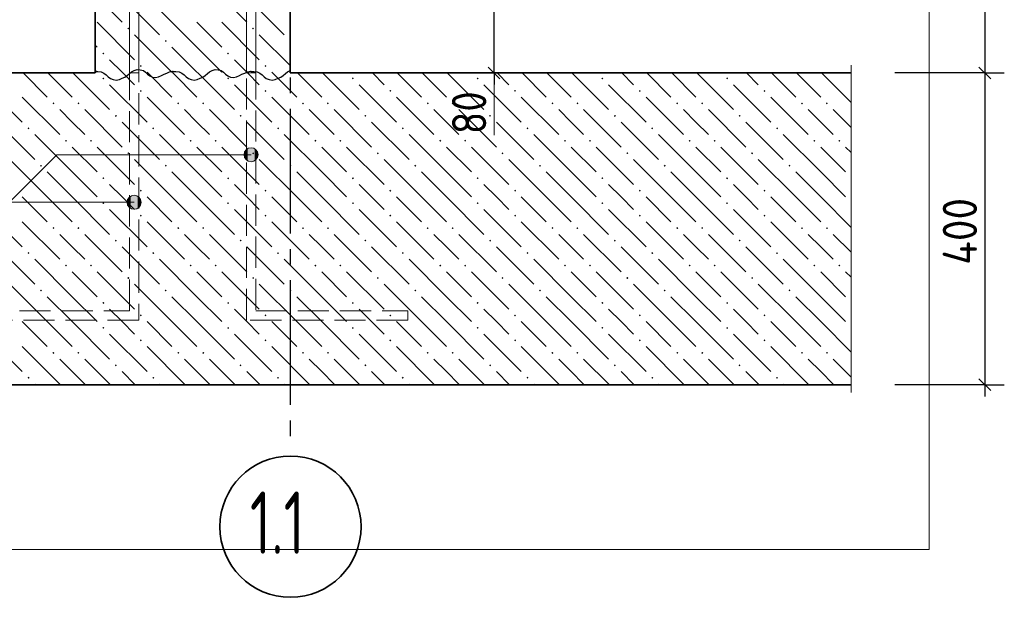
# Model space of a CAD drawing. Header units: millimetres. Extents: x 0 to 50400, y 0 to 35640.
# Tile 6 of 19: x 17606 to 25183, y 9425 to 13871. Entities that reach past the tile are written whole.
import ezdxf

# ---------------------------------------------------------------- set-up
doc = ezdxf.new("R2010")
doc.units = ezdxf.units.MM
doc.linetypes.add('______2', pattern=[324, 240, -84])
doc.linetypes.add('______5', pattern=[1320, 960, -120, 120, -120])
for name, color, linetype, lineweight in [('Standard', 7, 'Continuous', 25), ('Выпуски арматуры Г-обр.', 52, 'Continuous', 25), ('ЖБ Плита Фундамента верхний уровень', 7, 'Continuous', 35), ('ЖБ Стена верхний уровень', 7, 'Continuous', 35), ('Позиционная метка линия выноска', 7, 'Continuous', 13), ('Примечания', 7, 'Continuous', 13)]:
    doc.layers.add(name, color=color, linetype=linetype, lineweight=lineweight)
doc.layers.add('Оси', color=7, linetype='______5', true_color=0x656565)
doc.layers.add('Стена фоновая арматура Х1', color=7, linetype='______2', true_color=0xa0a0a0)
doc.layers.add('Размерная выноска', color=7, linetype='Continuous')
doc.styles.add('ISOCPEUR', font='txt')

msp = doc.modelspace()

# ---------------------------------------------------------------- hatches: boundary and pattern name
at = {"layer": 'ЖБ Плита Фундамента верхний уровень', "linetype": 'Continuous', "lineweight": 18, "transparency": 33554687}
for points in [[(18242.2, 13419), (18250, 13426.8), (18257.8, 13419), (18250, 13411.2)], [(19202.2, 13419), (19210, 13426.8), (19217.8, 13419), (19210, 13411.2)], [(20162.2, 13419), (20170, 13426.8), (20177.8, 13419), (20170, 13411.2)], [(21122.2, 13419), (21130, 13426.8), (21137.8, 13419), (21130, 13411.2)], [(22082.2, 13419), (22090, 13426.8), (22097.8, 13419), (22090, 13411.2)], [(23042.2, 13419), (23050, 13426.8), (23057.8, 13419), (23050, 13411.2)], [(24002.2, 13419), (24004.3, 13421.1), (24004.3, 13417)], [(18530.2, 13323), (18538, 13330.8), (18545.8, 13323), (18538, 13315.2)], [(19490.2, 13323), (19498, 13330.8), (19505.8, 13323), (19498, 13315.2)], [(20450.2, 13323), (20458, 13330.8), (20465.8, 13323), (20458, 13315.2)], [(21410.2, 13323), (21418, 13330.8), (21425.8, 13323), (21418, 13315.2)], [(22370.2, 13323), (22378, 13330.8), (22385.8, 13323), (22378, 13315.2)], [(23330.2, 13323), (23338, 13330.8), (23345.8, 13323), (23338, 13315.2)], [(17858.2, 13227), (17866, 13234.8), (17873.8, 13227), (17866, 13219.2)], [(18050.2, 13227), (18058, 13234.8), (18065.8, 13227), (18058, 13219.2)], [(18818.2, 13227), (18826, 13234.8), (18833.8, 13227), (18826, 13219.2)], [(19010.2, 13227), (19018, 13234.8), (19025.8, 13227), (19018, 13219.2)], [(19778.2, 13227), (19786, 13234.8), (19793.8, 13227), (19786, 13219.2)], [(19970.2, 13227), (19978, 13234.8), (19985.8, 13227), (19978, 13219.2)], [(20738.2, 13227), (20746, 13234.8), (20753.8, 13227), (20746, 13219.2)], [(20930.2, 13227), (20938, 13234.8), (20945.8, 13227), (20938, 13219.2)], [(21698.2, 13227), (21706, 13234.8), (21713.8, 13227), (21706, 13219.2)], [(21890.2, 13227), (21898, 13234.8), (21905.8, 13227), (21898, 13219.2)], [(22658.2, 13227), (22666, 13234.8), (22673.8, 13227), (22666, 13219.2)], [(22850.2, 13227), (22858, 13234.8), (22865.8, 13227), (22858, 13219.2)], [(23618.2, 13227), (23626, 13234.8), (23633.8, 13227), (23626, 13219.2)], [(23810.2, 13227), (23818, 13234.8), (23825.8, 13227), (23818, 13219.2)], [(18338.2, 13131), (18346, 13138.8), (18353.8, 13131), (18346, 13123.2)], [(19298.2, 13131), (19306, 13138.8), (19313.8, 13131), (19306, 13123.2)], [(20258.2, 13131), (20266, 13138.8), (20273.8, 13131), (20266, 13123.2)], [(21218.2, 13131), (21226, 13138.8), (21233.8, 13131), (21226, 13123.2)], [(22178.2, 13131), (22186, 13138.8), (22193.8, 13131), (22186, 13123.2)], [(23138.2, 13131), (23146, 13138.8), (23153.8, 13131), (23146, 13123.2)], [(17666.2, 13035), (17674, 13042.8), (17681.8, 13035), (17674, 13027.2)], [(18626.2, 13035), (18634, 13042.8), (18641.8, 13035), (18634, 13027.2)], [(19586.2, 13035), (19594, 13042.8), (19601.8, 13035), (19594, 13027.2)], [(20546.2, 13035), (20554, 13042.8), (20561.8, 13035), (20554, 13027.2)], [(21506.2, 13035), (21514, 13042.8), (21521.8, 13035), (21514, 13027.2)], [(22466.2, 13035), (22474, 13042.8), (22481.8, 13035), (22474, 13027.2)], [(23426.2, 13035), (23434, 13042.8), (23441.8, 13035), (23434, 13027.2)], [(17954.2, 12939), (17962, 12946.8), (17969.8, 12939), (17962, 12931.2)], [(18146.2, 12939), (18154, 12946.8), (18161.8, 12939), (18154, 12931.2)], [(18914.2, 12939), (18922, 12946.8), (18929.8, 12939), (18922, 12931.2)], [(19106.2, 12939), (19114, 12946.8), (19121.8, 12939), (19114, 12931.2)], [(19874.2, 12939), (19882, 12946.8), (19889.8, 12939), (19882, 12931.2)], [(20066.2, 12939), (20074, 12946.8), (20081.8, 12939), (20074, 12931.2)], [(20834.2, 12939), (20842, 12946.8), (20849.8, 12939), (20842, 12931.2)], [(21026.2, 12939), (21034, 12946.8), (21041.8, 12939), (21034, 12931.2)], [(21794.2, 12939), (21802, 12946.8), (21809.8, 12939), (21802, 12931.2)], [(21986.2, 12939), (21994, 12946.8), (22001.8, 12939), (21994, 12931.2)], [(22754.2, 12939), (22762, 12946.8), (22769.8, 12939), (22762, 12931.2)], [(22946.2, 12939), (22954, 12946.8), (22961.8, 12939), (22954, 12931.2)], [(23714.2, 12939), (23722, 12946.8), (23729.8, 12939), (23722, 12931.2)], [(23906.2, 12939), (23914, 12946.8), (23921.8, 12939), (23914, 12931.2)], [(18434.2, 12843), (18442, 12850.8), (18449.8, 12843), (18442, 12835.2)], [(19394.2, 12843), (19402, 12850.8), (19409.8, 12843), (19402, 12835.2)], [(20354.2, 12843), (20362, 12850.8), (20369.8, 12843), (20362, 12835.2)], [(21314.2, 12843), (21322, 12850.8), (21329.8, 12843), (21322, 12835.2)], [(22274.2, 12843), (22282, 12850.8), (22289.8, 12843), (22282, 12835.2)], [(23234.2, 12843), (23242, 12850.8), (23249.8, 12843), (23242, 12835.2)], [(17762.2, 12747), (17770, 12754.8), (17777.8, 12747), (17770, 12739.2)], [(18722.2, 12747), (18730, 12754.8), (18737.8, 12747), (18730, 12739.2)], [(19682.2, 12747), (19690, 12754.8), (19697.8, 12747), (19690, 12739.2)], [(20642.2, 12747), (20650, 12754.8), (20657.8, 12747), (20650, 12739.2)], [(21602.2, 12747), (21610, 12754.8), (21617.8, 12747), (21610, 12739.2)], [(22562.2, 12747), (22570, 12754.8), (22577.8, 12747), (22570, 12739.2)], [(23522.2, 12747), (23530, 12754.8), (23537.8, 12747), (23530, 12739.2)], [(18242.2, 12651), (18250, 12658.8), (18257.8, 12651), (18250, 12643.2)], [(19202.2, 12651), (19210, 12658.8), (19217.8, 12651), (19210, 12643.2)], [(20162.2, 12651), (20170, 12658.8), (20177.8, 12651), (20170, 12643.2)], [(21122.2, 12651), (21130, 12658.8), (21137.8, 12651), (21130, 12643.2)], [(22082.2, 12651), (22090, 12658.8), (22097.8, 12651), (22090, 12643.2)], [(23042.2, 12651), (23050, 12658.8), (23057.8, 12651), (23050, 12643.2)], [(24002.2, 12651), (24004.3, 12653.1), (24004.3, 12649)], [(18530.2, 12555), (18538, 12562.8), (18545.8, 12555), (18538, 12547.2)], [(19490.2, 12555), (19498, 12562.8), (19505.8, 12555), (19498, 12547.2)], [(20450.2, 12555), (20458, 12562.8), (20465.8, 12555), (20458, 12547.2)], [(21410.2, 12555), (21418, 12562.8), (21425.8, 12555), (21418, 12547.2)], [(22370.2, 12555), (22378, 12562.8), (22385.8, 12555), (22378, 12547.2)], [(23330.2, 12555), (23338, 12562.8), (23345.8, 12555), (23338, 12547.2)], [(18242.2, 12459), (18250, 12466.8), (18257.8, 12459), (18250, 12451.2)], [(19202.2, 12459), (19210, 12466.8), (19217.8, 12459), (19210, 12451.2)], [(20162.2, 12459), (20170, 12466.8), (20177.8, 12459), (20170, 12451.2)], [(21122.2, 12459), (21130, 12466.8), (21137.8, 12459), (21130, 12451.2)], [(22082.2, 12459), (22090, 12466.8), (22097.8, 12459), (22090, 12451.2)], [(23042.2, 12459), (23050, 12466.8), (23057.8, 12459), (23050, 12451.2)], [(24002.2, 12459), (24004.3, 12461.1), (24004.3, 12457)], [(18530.2, 12363), (18538, 12370.8), (18545.8, 12363), (18538, 12355.2)], [(19490.2, 12363), (19498, 12370.8), (19505.8, 12363), (19498, 12355.2)], [(20450.2, 12363), (20458, 12370.8), (20465.8, 12363), (20458, 12355.2)], [(21410.2, 12363), (21418, 12370.8), (21425.8, 12363), (21418, 12355.2)], [(22370.2, 12363), (22378, 12370.8), (22385.8, 12363), (22378, 12355.2)], [(23330.2, 12363), (23338, 12370.8), (23345.8, 12363), (23338, 12355.2)], [(17858.2, 12267), (17866, 12274.8), (17873.8, 12267), (17866, 12259.2)], [(18050.2, 12267), (18058, 12274.8), (18065.8, 12267), (18058, 12259.2)], [(18818.2, 12267), (18826, 12274.8), (18833.8, 12267), (18826, 12259.2)], [(19010.2, 12267), (19018, 12274.8), (19025.8, 12267), (19018, 12259.2)], [(19778.2, 12267), (19786, 12274.8), (19793.8, 12267), (19786, 12259.2)], [(19970.2, 12267), (19978, 12274.8), (19985.8, 12267), (19978, 12259.2)], [(20738.2, 12267), (20746, 12274.8), (20753.8, 12267), (20746, 12259.2)], [(20930.2, 12267), (20938, 12274.8), (20945.8, 12267), (20938, 12259.2)], [(21698.2, 12267), (21706, 12274.8), (21713.8, 12267), (21706, 12259.2)], [(21890.2, 12267), (21898, 12274.8), (21905.8, 12267), (21898, 12259.2)], [(22658.2, 12267), (22666, 12274.8), (22673.8, 12267), (22666, 12259.2)], [(22850.2, 12267), (22858, 12274.8), (22865.8, 12267), (22858, 12259.2)], [(23618.2, 12267), (23626, 12274.8), (23633.8, 12267), (23626, 12259.2)], [(23810.2, 12267), (23818, 12274.8), (23825.8, 12267), (23818, 12259.2)], [(18338.2, 12171), (18346, 12178.8), (18353.8, 12171), (18346, 12163.2)], [(19298.2, 12171), (19306, 12178.8), (19313.8, 12171), (19306, 12163.2)], [(20258.2, 12171), (20266, 12178.8), (20273.8, 12171), (20266, 12163.2)], [(21218.2, 12171), (21226, 12178.8), (21233.8, 12171), (21226, 12163.2)], [(22178.2, 12171), (22186, 12178.8), (22193.8, 12171), (22186, 12163.2)], [(23138.2, 12171), (23146, 12178.8), (23153.8, 12171), (23146, 12163.2)], [(17666.2, 12075), (17674, 12082.8), (17681.8, 12075), (17674, 12067.2)], [(18626.2, 12075), (18634, 12082.8), (18641.8, 12075), (18634, 12067.2)], [(19586.2, 12075), (19594, 12082.8), (19601.8, 12075), (19594, 12067.2)], [(20546.2, 12075), (20554, 12082.8), (20561.8, 12075), (20554, 12067.2)], [(21506.2, 12075), (21514, 12082.8), (21521.8, 12075), (21514, 12067.2)], [(22466.2, 12075), (22474, 12082.8), (22481.8, 12075), (22474, 12067.2)], [(23426.2, 12075), (23434, 12082.8), (23441.8, 12075), (23434, 12067.2)], [(17954.2, 11979), (17962, 11986.8), (17969.8, 11979), (17962, 11971.2)], [(18146.2, 11979), (18154, 11986.8), (18161.8, 11979), (18154, 11971.2)], [(18914.2, 11979), (18922, 11986.8), (18929.8, 11979), (18922, 11971.2)], [(19106.2, 11979), (19114, 11986.8), (19121.8, 11979), (19114, 11971.2)], [(19874.2, 11979), (19882, 11986.8), (19889.8, 11979), (19882, 11971.2)], [(20066.2, 11979), (20074, 11986.8), (20081.8, 11979), (20074, 11971.2)], [(20834.2, 11979), (20842, 11986.8), (20849.8, 11979), (20842, 11971.2)], [(21026.2, 11979), (21034, 11986.8), (21041.8, 11979), (21034, 11971.2)], [(21794.2, 11979), (21802, 11986.8), (21809.8, 11979), (21802, 11971.2)], [(21986.2, 11979), (21994, 11986.8), (22001.8, 11979), (21994, 11971.2)], [(22754.2, 11979), (22762, 11986.8), (22769.8, 11979), (22762, 11971.2)], [(22946.2, 11979), (22954, 11986.8), (22961.8, 11979), (22954, 11971.2)], [(23714.2, 11979), (23722, 11986.8), (23729.8, 11979), (23722, 11971.2)], [(23906.2, 11979), (23914, 11986.8), (23921.8, 11979), (23914, 11971.2)], [(18434.2, 11883), (18442, 11890.8), (18449.8, 11883), (18442, 11875.2)], [(19394.2, 11883), (19402, 11890.8), (19409.8, 11883), (19402, 11875.2)], [(20354.2, 11883), (20362, 11890.8), (20369.8, 11883), (20362, 11875.2)], [(21314.2, 11883), (21322, 11890.8), (21329.8, 11883), (21322, 11875.2)], [(22274.2, 11883), (22282, 11890.8), (22289.8, 11883), (22282, 11875.2)], [(23234.2, 11883), (23242, 11890.8), (23249.8, 11883), (23242, 11875.2)], [(17762.2, 11787), (17770, 11794.8), (17777.8, 11787), (17770, 11779.2)], [(18722.2, 11787), (18730, 11794.8), (18737.8, 11787), (18730, 11779.2)], [(19682.2, 11787), (19690, 11794.8), (19697.8, 11787), (19690, 11779.2)], [(20642.2, 11787), (20650, 11794.8), (20657.8, 11787), (20650, 11779.2)], [(21602.2, 11787), (21610, 11794.8), (21617.8, 11787), (21610, 11779.2)], [(22562.2, 11787), (22570, 11794.8), (22577.8, 11787), (22570, 11779.2)], [(23522.2, 11787), (23530, 11794.8), (23537.8, 11787), (23530, 11779.2)], [(18242.2, 11691), (18250, 11698.8), (18257.8, 11691), (18250, 11683.2)], [(19202.2, 11691), (19210, 11698.8), (19217.8, 11691), (19210, 11683.2)], [(20162.2, 11691), (20170, 11698.8), (20177.8, 11691), (20170, 11683.2)], [(21122.2, 11691), (21130, 11698.8), (21137.8, 11691), (21130, 11683.2)], [(22082.2, 11691), (22090, 11698.8), (22097.8, 11691), (22090, 11683.2)], [(23042.2, 11691), (23050, 11698.8), (23057.8, 11691), (23050, 11683.2)], [(24002.2, 11691), (24004.3, 11693.1), (24004.3, 11689)], [(18530.2, 11595), (18538, 11602.8), (18545.8, 11595), (18538, 11587.2)], [(19490.2, 11595), (19498, 11602.8), (19505.8, 11595), (19498, 11587.2)], [(20450.2, 11595), (20458, 11602.8), (20465.8, 11595), (20458, 11587.2)], [(21410.2, 11595), (21418, 11602.8), (21425.8, 11595), (21418, 11587.2)], [(22370.2, 11595), (22378, 11602.8), (22385.8, 11595), (22378, 11587.2)], [(23330.2, 11595), (23338, 11602.8), (23345.8, 11595), (23338, 11587.2)], [(18242.2, 11499), (18250, 11506.8), (18257.8, 11499), (18250, 11491.2)], [(19202.2, 11499), (19210, 11506.8), (19217.8, 11499), (19210, 11491.2)], [(20162.2, 11499), (20170, 11506.8), (20177.8, 11499), (20170, 11491.2)], [(21122.2, 11499), (21130, 11506.8), (21137.8, 11499), (21130, 11491.2)], [(22082.2, 11499), (22090, 11506.8), (22097.8, 11499), (22090, 11491.2)], [(23042.2, 11499), (23050, 11506.8), (23057.8, 11499), (23050, 11491.2)], [(24002.2, 11499), (24004.3, 11501.1), (24004.3, 11497)], [(18530.2, 11403), (18538, 11410.8), (18545.8, 11403), (18538, 11395.2)], [(19490.2, 11403), (19498, 11410.8), (19505.8, 11403), (19498, 11395.2)], [(20450.2, 11403), (20458, 11410.8), (20465.8, 11403), (20458, 11395.2)], [(21410.2, 11403), (21418, 11410.8), (21425.8, 11403), (21418, 11395.2)], [(22370.2, 11403), (22378, 11410.8), (22385.8, 11403), (22378, 11395.2)], [(23330.2, 11403), (23338, 11410.8), (23345.8, 11403), (23338, 11395.2)], [(17858.2, 11307), (17866, 11314.8), (17873.8, 11307), (17866, 11299.2)], [(18050.2, 11307), (18058, 11314.8), (18065.8, 11307), (18058, 11299.2)], [(18818.2, 11307), (18826, 11314.8), (18833.8, 11307), (18826, 11299.2)], [(19010.2, 11307), (19018, 11314.8), (19025.8, 11307), (19018, 11299.2)], [(19778.2, 11307), (19786, 11314.8), (19793.8, 11307), (19786, 11299.2)], [(19970.2, 11307), (19978, 11314.8), (19985.8, 11307), (19978, 11299.2)], [(20738.2, 11307), (20746, 11314.8), (20753.8, 11307), (20746, 11299.2)], [(20930.2, 11307), (20938, 11314.8), (20945.8, 11307), (20938, 11299.2)], [(21698.2, 11307), (21706, 11314.8), (21713.8, 11307), (21706, 11299.2)], [(21890.2, 11307), (21898, 11314.8), (21905.8, 11307), (21898, 11299.2)], [(22658.2, 11307), (22666, 11314.8), (22673.8, 11307), (22666, 11299.2)], [(22850.2, 11307), (22858, 11314.8), (22865.8, 11307), (22858, 11299.2)], [(23618.2, 11307), (23626, 11314.8), (23633.8, 11307), (23626, 11299.2)], [(23810.2, 11307), (23818, 11314.8), (23825.8, 11307), (23818, 11299.2)], [(18338.2, 11211), (18346, 11218.8), (18353.8, 11211), (18346, 11203.2)], [(19298.2, 11211), (19306, 11218.8), (19313.8, 11211), (19306, 11203.2)], [(20258.2, 11211), (20266, 11218.8), (20273.8, 11211), (20266, 11203.2)], [(21218.2, 11211), (21226, 11218.8), (21233.8, 11211), (21226, 11203.2)], [(22178.2, 11211), (22186, 11218.8), (22193.8, 11211), (22186, 11203.2)], [(23138.2, 11211), (23146, 11218.8), (23153.8, 11211), (23146, 11203.2)], [(17666.2, 11115), (17674, 11122.8), (17681.8, 11115), (17674, 11107.2)], [(18626.2, 11115), (18634, 11122.8), (18641.8, 11115), (18634, 11107.2)], [(19586.2, 11115), (19594, 11122.8), (19601.8, 11115), (19594, 11107.2)], [(20546.2, 11115), (20554, 11122.8), (20561.8, 11115), (20554, 11107.2)], [(21506.2, 11115), (21514, 11122.8), (21521.8, 11115), (21514, 11107.2)], [(22466.2, 11115), (22474, 11122.8), (22481.8, 11115), (22474, 11107.2)], [(23426.2, 11115), (23434, 11122.8), (23441.8, 11115), (23434, 11107.2)]]:
    msp.add_hatch(color=7, dxfattribs=at).paths.add_polyline_path(points, flags=16)
at = {"layer": 'ЖБ Стена верхний уровень', "linetype": 'Continuous', "lineweight": 18, "transparency": 33554687}
for points in [[(18434.2, 13803), (18442, 13810.8), (18449.8, 13803), (18442, 13795.2)], [(19394.2, 13803), (19402, 13810.8), (19409.8, 13803), (19402, 13795.2)], [(18722.2, 13707), (18730, 13714.8), (18737.8, 13707), (18730, 13699.2)], [(19682.2, 13707), (19686.2, 13711), (19686.2, 13703.1)], [(18242.2, 13611), (18250, 13618.8), (18257.8, 13611), (18250, 13603.2)], [(19202.2, 13611), (19210, 13618.8), (19217.8, 13611), (19210, 13603.2)], [(18530.2, 13515), (18538, 13522.8), (18545.8, 13515), (18538, 13507.2)], [(19490.2, 13515), (19498, 13522.8), (19505.8, 13515), (19498, 13507.2)]]:
    msp.add_hatch(color=7, dxfattribs=at).paths.add_polyline_path(points, flags=16)
at = {"layer": 'Позиционная метка линия выноска', "linetype": 'Continuous', "lineweight": 13, "transparency": 33554687}
for points in [[(19386.2, 12778), (19386.2, 12886), (19359.2, 12878.4)], [(19413.2, 12785.5), (19413.2, 12878.4), (19386.2, 12886)], [(19413.2, 12785.5), (19386.2, 12886), (19386.2, 12778)], [(19339.7, 12805), (19339.7, 12859), (19332.2, 12832)], [(19359.2, 12785.5), (19359.2, 12878.4), (19339.7, 12859)], [(19359.2, 12785.5), (19339.7, 12859), (19339.7, 12805)], [(19386.2, 12778), (19359.2, 12878.4), (19359.2, 12785.5)], [(19432.6, 12805), (19432.6, 12859), (19413.2, 12878.4)], [(19432.6, 12805), (19413.2, 12878.4), (19413.2, 12785.5)], [(19432.6, 12859), (19432.6, 12805), (19440.2, 12832)], [(18459.2, 12419.1), (18459.2, 12512), (18439.7, 12492.6)], [(18486.2, 12411.6), (18486.2, 12519.6), (18459.2, 12512)], [(18486.2, 12411.6), (18459.2, 12512), (18459.2, 12419.1)], [(18513.2, 12419.1), (18513.2, 12512), (18486.2, 12519.6)], [(18513.2, 12419.1), (18486.2, 12519.6), (18486.2, 12411.6)], [(18532.6, 12438.6), (18532.6, 12492.6), (18513.2, 12512)], [(18532.6, 12438.6), (18513.2, 12512), (18513.2, 12419.1)], [(18439.7, 12438.6), (18439.7, 12492.6), (18432.2, 12465.6)], [(18459.2, 12419.1), (18439.7, 12492.6), (18439.7, 12438.6)], [(18532.6, 12492.6), (18532.6, 12438.6), (18540.2, 12465.6)]]:
    msp.add_hatch(color=7, dxfattribs=at).paths.add_polyline_path(points)

# ---------------------------------------------------------------- linework, layer by layer
at = {"layer": 'Standard', "color": 7, "linetype": 'Continuous', "lineweight": -3, "transparency": 33554687}
for p, q in [((25033.1, 29901.4), (25033.1, 13461.4)), ((21257, 13461.4), (21257, 13941.4)), ((21257, 13461.4), (21107, 13461.4)), ((21257, 13461.4), (21407, 13461.4)), ((21257, 13461.4), (21257, 13461.4)), ((21257, 13461.4), (21257, 13371.4)), ((25033.1, 13461.4), (24883.1, 13461.4)), ((25033.1, 13461.4), (25183.1, 13461.4)), ((25033.1, 13461.4), (25033.1, 11061.4)), ((25033.1, 11061.4), (24340.5, 11061.4)), ((25033.1, 11061.4), (24883.1, 11061.4)), ((25033.1, 11061.4), (25183.1, 11061.4)), ((25033.1, 11061.4), (25033.1, 10971.4))]:
    msp.add_line(p, q, dxfattribs=at)
at = {"layer": 'Standard', "color": 7, "linetype": 'Continuous', "lineweight": 25, "transparency": 33554687}
for p, q in [((21302, 13416.4), (21212, 13506.4)), ((24988.1, 13506.4), (25078.1, 13416.4)), ((24988.1, 11106.4), (25078.1, 11016.4))]:
    msp.add_line(p, q, dxfattribs=at)
at = {"layer": 'Standard', "color": 7, "linetype": 'Continuous', "lineweight": 13, "transparency": 33554687}
msp.add_line((21257, 13461.4), (21257, 12981.4), dxfattribs=at)
at = {"layer": 'Standard', "color": 254, "linetype": 'Continuous', "lineweight": 13, "true_color": 0xc4c4ff, "transparency": 33554687}
msp.add_lwpolyline([(14309.4, 9792.3), (24604.3, 9792.3), (24604.3, 32592.3), (14309.4, 32592.3), (14309.4, 9792.3)], dxfattribs=at)
at = {"layer": 'Standard', "color": 7, "linetype": 'Continuous', "lineweight": -3, "transparency": 33554687}
msp.add_lwpolyline([(25033.1, 13461.4), (25012.7, 13461.4), (25012.7, 13461.4), (24340.5, 13461.4)], dxfattribs=at)
at = {"layer": 'Выпуски арматуры Г-обр.', "color": 251, "linetype": '______2', "lineweight": 13, "true_color": 0x656565, "transparency": 33554687}
for points in [[(18522.2, 19461.4), (18522.2, 11559.4), (17280.2, 11559.4), (17280.2, 11631.4), (18450.2, 11631.4), (18450.2, 19461.4), (18522.2, 19461.4)], [(19422.2, 17061.4), (19422.2, 11631.4), (20592.2, 11631.4), (20592.2, 11559.4), (19350.2, 11559.4), (19350.2, 17061.4), (19422.2, 17061.4)]]:
    msp.add_lwpolyline(points, dxfattribs=at)
at = {"layer": 'ЖБ Плита Фундамента верхний уровень', "color": 7, "linetype": 'Continuous', "lineweight": 35, "transparency": 33554687}
for p, q in [((18186.2, 13461.4), (16386.2, 13461.4)), ((24004.3, 13461.4), (19686.2, 13461.4)), ((16386.2, 11061.4), (24004.3, 11061.4))]:
    msp.add_line(p, q, dxfattribs=at)
at = {"layer": 'ЖБ Плита Фундамента верхний уровень', "color": 252, "linetype": 'Continuous', "lineweight": 18, "true_color": 0x8f8f8f, "transparency": 33554687}
for p, q in [((17631.7, 13461.4), (17818, 13275)), ((17823.7, 13461.4), (18010, 13275)), ((18015.7, 13461.4), (18298, 13179)), ((18490, 13371), (18399.7, 13461.4)), ((18591.7, 13461.4), (18778, 13275)), ((18783.7, 13461.4), (18970, 13275)), ((18975.7, 13461.4), (19258, 13179)), ((19450, 13371), (19359.7, 13461.4)), ((19551.7, 13461.4), (19738, 13275)), ((19743.7, 13461.4), (19930, 13275)), ((19935.7, 13461.4), (20218, 13179)), ((20410, 13371), (20319.7, 13461.4)), ((20511.7, 13461.4), (20698, 13275)), ((20703.7, 13461.4), (20890, 13275)), ((20895.7, 13461.4), (21178, 13179)), ((21370, 13371), (21279.7, 13461.4)), ((21471.7, 13461.4), (21658, 13275)), ((21663.7, 13461.4), (21850, 13275)), ((21855.7, 13461.4), (22138, 13179)), ((22330, 13371), (22239.7, 13461.4)), ((22431.7, 13461.4), (22618, 13275)), ((22623.7, 13461.4), (22810, 13275)), ((22815.7, 13461.4), (23098, 13179)), ((23290, 13371), (23199.7, 13461.4)), ((23391.7, 13461.4), (23578, 13275)), ((23583.7, 13461.4), (23770, 13275)), ((23775.7, 13461.4), (24004.3, 13232.8)), ((17338, 13371), (17626, 13083)), ((18298, 13371), (18586, 13083)), ((19258, 13371), (19546, 13083)), ((20218, 13371), (20506, 13083)), ((21178, 13371), (21466, 13083)), ((22138, 13371), (22426, 13083)), ((23098, 13371), (23386, 13083)), ((17626, 13275), (17914, 12987)), ((18586, 13275), (18874, 12987)), ((19546, 13275), (19834, 12987)), ((20506, 13275), (20794, 12987)), ((21466, 13275), (21754, 12987)), ((22426, 13275), (22714, 12987)), ((23386, 13275), (23674, 12987)), ((18010, 13083), (17914, 13179)), ((18106, 13179), (18394, 12891)), ((18970, 13083), (18874, 13179)), ((19066, 13179), (19354, 12891)), ((19930, 13083), (19834, 13179)), ((20026, 13179), (20314, 12891)), ((20890, 13083), (20794, 13179)), ((20986, 13179), (21274, 12891)), ((21850, 13083), (21754, 13179)), ((21946, 13179), (22234, 12891)), ((22810, 13083), (22714, 13179)), ((22906, 13179), (23194, 12891)), ((23770, 13083), (23674, 13179)), ((23866, 13179), (24004.3, 13040.8)), ((17434, 13083), (17722, 12795)), ((18106, 12987), (18010, 13083)), ((18394, 13083), (18682, 12795)), ((19066, 12987), (18970, 13083)), ((19354, 13083), (19642, 12795)), ((20026, 12987), (19930, 13083)), ((20314, 13083), (20602, 12795)), ((20986, 12987), (20890, 13083)), ((21274, 13083), (21562, 12795)), ((21946, 12987), (21850, 13083)), ((22234, 13083), (22522, 12795)), ((22906, 12987), (22810, 13083)), ((23194, 13083), (23482, 12795)), ((23866, 12987), (23770, 13083)), ((18010, 12699), (17722, 12987)), ((18970, 12699), (18682, 12987)), ((19930, 12699), (19642, 12987)), ((20890, 12699), (20602, 12987)), ((21850, 12699), (21562, 12987)), ((22810, 12699), (22522, 12987)), ((23770, 12699), (23482, 12987)), ((18010, 12891), (18202, 12699)), ((18202, 12891), (18490, 12603)), ((18970, 12891), (19162, 12699)), ((19162, 12891), (19450, 12603)), ((19930, 12891), (20122, 12699)), ((20122, 12891), (20410, 12603)), ((20890, 12891), (21082, 12699)), ((21082, 12891), (21370, 12603)), ((21850, 12891), (22042, 12699)), ((22042, 12891), (22330, 12603)), ((22810, 12891), (23002, 12699)), ((23002, 12891), (23290, 12603)), ((23770, 12891), (23962, 12699)), ((23962, 12891), (24004.3, 12848.8)), ((17818, 12507), (17530, 12795)), ((18778, 12507), (18490, 12795)), ((19738, 12507), (19450, 12795)), ((20698, 12507), (20410, 12795)), ((21658, 12507), (21370, 12795)), ((22618, 12507), (22330, 12795)), ((23578, 12507), (23290, 12795)), ((17818, 12699), (18010, 12507)), ((18010, 12699), (18202, 12507)), ((18778, 12699), (18970, 12507)), ((18970, 12699), (19162, 12507)), ((19738, 12699), (19930, 12507)), ((19930, 12699), (20122, 12507)), ((20698, 12699), (20890, 12507)), ((20890, 12699), (21082, 12507)), ((21658, 12699), (21850, 12507)), ((21850, 12699), (22042, 12507)), ((22618, 12699), (22810, 12507)), ((22810, 12699), (23002, 12507)), ((23578, 12699), (23770, 12507)), ((23770, 12699), (23962, 12507)), ((18394, 12507), (18298, 12603)), ((19354, 12507), (19258, 12603)), ((20314, 12507), (20218, 12603)), ((21274, 12507), (21178, 12603)), ((22234, 12507), (22138, 12603)), ((23194, 12507), (23098, 12603)), ((17626, 12507), (17818, 12315)), ((17818, 12507), (18010, 12315)), ((18010, 12507), (18298, 12219)), ((18490, 12411), (18394, 12507)), ((18586, 12507), (18778, 12315)), ((18778, 12507), (18970, 12315)), ((18970, 12507), (19258, 12219)), ((19450, 12411), (19354, 12507)), ((19546, 12507), (19738, 12315)), ((19738, 12507), (19930, 12315)), ((19930, 12507), (20218, 12219)), ((20410, 12411), (20314, 12507)), ((20506, 12507), (20698, 12315)), ((20698, 12507), (20890, 12315)), ((20890, 12507), (21178, 12219)), ((21370, 12411), (21274, 12507)), ((21466, 12507), (21658, 12315)), ((21658, 12507), (21850, 12315)), ((21850, 12507), (22138, 12219)), ((22330, 12411), (22234, 12507)), ((22426, 12507), (22618, 12315)), ((22618, 12507), (22810, 12315)), ((22810, 12507), (23098, 12219)), ((23290, 12411), (23194, 12507)), ((23386, 12507), (23578, 12315)), ((23578, 12507), (23770, 12315)), ((23770, 12507), (24004.3, 12272.8)), ((17338, 12411), (17626, 12123)), ((18298, 12411), (18586, 12123)), ((19258, 12411), (19546, 12123)), ((20218, 12411), (20506, 12123)), ((21178, 12411), (21466, 12123)), ((22138, 12411), (22426, 12123)), ((23098, 12411), (23386, 12123)), ((17626, 12315), (17914, 12027)), ((18586, 12315), (18874, 12027)), ((19546, 12315), (19834, 12027)), ((20506, 12315), (20794, 12027)), ((21466, 12315), (21754, 12027)), ((22426, 12315), (22714, 12027)), ((23386, 12315), (23674, 12027)), ((18010, 12123), (17914, 12219)), ((18106, 12219), (18394, 11931)), ((18970, 12123), (18874, 12219)), ((19066, 12219), (19354, 11931)), ((19930, 12123), (19834, 12219)), ((20026, 12219), (20314, 11931)), ((20890, 12123), (20794, 12219)), ((20986, 12219), (21274, 11931)), ((21850, 12123), (21754, 12219)), ((21946, 12219), (22234, 11931)), ((22810, 12123), (22714, 12219)), ((22906, 12219), (23194, 11931)), ((23770, 12123), (23674, 12219)), ((23866, 12219), (24004.3, 12080.8)), ((17434, 12123), (17722, 11835)), ((18106, 12027), (18010, 12123)), ((18394, 12123), (18682, 11835)), ((19066, 12027), (18970, 12123)), ((19354, 12123), (19642, 11835)), ((20026, 12027), (19930, 12123)), ((20314, 12123), (20602, 11835)), ((20986, 12027), (20890, 12123)), ((21274, 12123), (21562, 11835)), ((21946, 12027), (21850, 12123)), ((22234, 12123), (22522, 11835)), ((22906, 12027), (22810, 12123)), ((23194, 12123), (23482, 11835)), ((23866, 12027), (23770, 12123)), ((18010, 11739), (17722, 12027)), ((18970, 11739), (18682, 12027)), ((19930, 11739), (19642, 12027)), ((20890, 11739), (20602, 12027)), ((21850, 11739), (21562, 12027)), ((22810, 11739), (22522, 12027)), ((23770, 11739), (23482, 12027)), ((18010, 11931), (18202, 11739)), ((18202, 11931), (18490, 11643)), ((18970, 11931), (19162, 11739)), ((19162, 11931), (19450, 11643)), ((19930, 11931), (20122, 11739)), ((20122, 11931), (20410, 11643)), ((20890, 11931), (21082, 11739)), ((21082, 11931), (21370, 11643)), ((21850, 11931), (22042, 11739)), ((22042, 11931), (22330, 11643)), ((22810, 11931), (23002, 11739)), ((23002, 11931), (23290, 11643)), ((23770, 11931), (23962, 11739)), ((23962, 11931), (24004.3, 11888.8)), ((17818, 11547), (17530, 11835)), ((18778, 11547), (18490, 11835)), ((19738, 11547), (19450, 11835)), ((20698, 11547), (20410, 11835)), ((21658, 11547), (21370, 11835)), ((22618, 11547), (22330, 11835)), ((23578, 11547), (23290, 11835)), ((17818, 11739), (18010, 11547)), ((18010, 11739), (18202, 11547)), ((18778, 11739), (18970, 11547)), ((18970, 11739), (19162, 11547)), ((19738, 11739), (19930, 11547)), ((19930, 11739), (20122, 11547)), ((20698, 11739), (20890, 11547)), ((20890, 11739), (21082, 11547)), ((21658, 11739), (21850, 11547)), ((21850, 11739), (22042, 11547)), ((22618, 11739), (22810, 11547)), ((22810, 11739), (23002, 11547)), ((23578, 11739), (23770, 11547)), ((23770, 11739), (23962, 11547)), ((18394, 11547), (18298, 11643)), ((19354, 11547), (19258, 11643)), ((20314, 11547), (20218, 11643)), ((21274, 11547), (21178, 11643)), ((22234, 11547), (22138, 11643)), ((23194, 11547), (23098, 11643)), ((17626, 11547), (17818, 11355)), ((17818, 11547), (18010, 11355)), ((18010, 11547), (18298, 11259)), ((18490, 11451), (18394, 11547)), ((18586, 11547), (18778, 11355)), ((18778, 11547), (18970, 11355)), ((18970, 11547), (19258, 11259)), ((19450, 11451), (19354, 11547)), ((19546, 11547), (19738, 11355)), ((19738, 11547), (19930, 11355)), ((19930, 11547), (20218, 11259)), ((20410, 11451), (20314, 11547)), ((20506, 11547), (20698, 11355)), ((20698, 11547), (20890, 11355)), ((20890, 11547), (21178, 11259)), ((21370, 11451), (21274, 11547)), ((21466, 11547), (21658, 11355)), ((21658, 11547), (21850, 11355)), ((21850, 11547), (22138, 11259)), ((22330, 11451), (22234, 11547)), ((22426, 11547), (22618, 11355)), ((22618, 11547), (22810, 11355)), ((22810, 11547), (23098, 11259)), ((23290, 11451), (23194, 11547)), ((23386, 11547), (23578, 11355)), ((23578, 11547), (23770, 11355)), ((23770, 11547), (24004.3, 11312.7)), ((17338, 11451), (17626, 11163)), ((18298, 11451), (18586, 11163)), ((19258, 11451), (19546, 11163)), ((20218, 11451), (20506, 11163)), ((21178, 11451), (21466, 11163)), ((22138, 11451), (22426, 11163)), ((23098, 11451), (23386, 11163)), ((17626, 11355), (17914, 11067)), ((18586, 11355), (18874, 11067)), ((19546, 11355), (19834, 11067)), ((20506, 11355), (20794, 11067)), ((21466, 11355), (21754, 11067)), ((22426, 11355), (22714, 11067)), ((23386, 11355), (23674, 11067)), ((18010, 11163), (17914, 11259)), ((18106, 11259), (18303.7, 11061.4)), ((18970, 11163), (18874, 11259)), ((19066, 11259), (19263.7, 11061.4)), ((19930, 11163), (19834, 11259)), ((20026, 11259), (20223.7, 11061.4)), ((20890, 11163), (20794, 11259)), ((20986, 11259), (21183.7, 11061.4)), ((21850, 11163), (21754, 11259)), ((21946, 11259), (22143.7, 11061.4)), ((22810, 11163), (22714, 11259)), ((22906, 11259), (23103.7, 11061.4)), ((23770, 11163), (23674, 11259)), ((23866, 11259), (24004.3, 11120.8)), ((18106, 11067), (18010, 11163)), ((18394, 11163), (18495.7, 11061.4)), ((19066, 11067), (18970, 11163)), ((19354, 11163), (19455.7, 11061.4)), ((20026, 11067), (19930, 11163)), ((20314, 11163), (20415.7, 11061.4)), ((20986, 11067), (20890, 11163)), ((21274, 11163), (21375.7, 11061.4)), ((21946, 11067), (21850, 11163)), ((22234, 11163), (22335.7, 11061.4)), ((22906, 11067), (22810, 11163)), ((23194, 11163), (23295.7, 11061.4)), ((23866, 11067), (23770, 11163)), ((17727.7, 11061.4), (17722, 11067)), ((18687.7, 11061.4), (18682, 11067)), ((19647.7, 11061.4), (19642, 11067)), ((20607.7, 11061.4), (20602, 11067)), ((21567.7, 11061.4), (21562, 11067)), ((22527.7, 11061.4), (22522, 11067)), ((23487.7, 11061.4), (23482, 11067))]:
    msp.add_line(p, q, dxfattribs=at)
at = {"layer": 'ЖБ Стена верхний уровень', "color": 7, "linetype": 'Continuous', "lineweight": 35, "transparency": 33554687}
for p, q in [((18186.2, 29901.4), (18186.2, 13461.4)), ((19686.2, 13461.4), (19686.2, 29901.4))]:
    msp.add_line(p, q, dxfattribs=at)
at = {"layer": 'ЖБ Стена верхний уровень', "color": 9, "linetype": 'Continuous', "lineweight": 18, "true_color": 0xc7c7c7, "transparency": 33554687}
for p, q in [((19066, 14139), (19354, 13851)), ((18186.2, 14058.9), (18394, 13851)), ((18394, 14043), (18682, 13755)), ((19354, 14043), (19642, 13755)), ((18970, 13659), (18682, 13947)), ((18202, 13851), (18490, 13563)), ((18970, 13851), (19162, 13659)), ((19162, 13851), (19450, 13563)), ((18778, 13467), (18490, 13755)), ((19686.2, 13518.9), (19450, 13755)), ((18186.2, 13674.9), (18202, 13659)), ((18778, 13659), (18970, 13467)), ((18970, 13659), (19162, 13467)), ((18394, 13467), (18298, 13563)), ((19354, 13467), (19258, 13563)), ((18186.2, 13482.9), (18202, 13467)), ((18399.7, 13461.4), (18394, 13467)), ((18586, 13467), (18591.7, 13461.4)), ((18778, 13467), (18783.7, 13461.4)), ((18970, 13467), (18975.7, 13461.4)), ((19359.7, 13461.4), (19354, 13467)), ((19546, 13467), (19551.7, 13461.4))]:
    msp.add_line(p, q, dxfattribs=at)
at = {"layer": 'Оси', "color": 8, "linetype": '______5', "lineweight": -3, "transparency": 33554687}
msp.add_line((19686.2, 15825.9), (19686.2, 10649.5), dxfattribs=at)
at = {"layer": 'Оси', "color": 7, "linetype": 'Continuous', "lineweight": 35, "transparency": 33554687}
msp.add_circle((19689.6, 9968.8), 543.4, dxfattribs=at)
at = {"layer": 'Позиционная метка линия выноска', "color": 7, "linetype": 'Continuous', "lineweight": 13, "transparency": 33554687}
for p, q in [((19386.2, 12886), (19386.2, 12886)), ((19332.2, 12832), (19332.2, 12832)), ((19440.2, 12832), (19440.2, 12832)), ((19386.2, 12778), (19386.2, 12778)), ((18486.2, 12519.6), (18486.2, 12519.6)), ((18432.2, 12465.6), (18432.2, 12465.6)), ((18540.2, 12465.6), (18540.2, 12465.6)), ((18486.2, 12411.6), (18486.2, 12411.6))]:
    msp.add_line(p, q, dxfattribs=at)
for points in [[(19386.2, 12832), (17892.8, 12832), (17526.4, 12465.6)], [(18486.2, 12465.6), (17836.7, 12465.6), (15035.1, 12465.6)]]:
    msp.add_lwpolyline(points, dxfattribs=at)
for centre in [(19386.2, 12832), (18486.2, 12465.6)]:
    msp.add_circle(centre, 54, dxfattribs=at)
at = {"layer": 'Примечания', "color": 7, "linetype": 'Continuous', "lineweight": 25, "transparency": 33554687}
for points in [[(18186.2, 13471.9), (18208.4, 13472.2), (18232.4, 13468.7), (18254, 13460.8), (18271.4, 13447.7), (18286.4, 13432.1), (18303.8, 13419), (18326, 13411.1), (18349.4, 13406.5), (18372.8, 13411.7), (18394.4, 13420.2), (18415.4, 13429.8), (18433.4, 13442.6), (18450.2, 13456.5), (18467, 13470.1), (18487.4, 13480.9), (18510.2, 13486.7), (18534.2, 13485.8), (18557.6, 13479.5), (18575, 13466.7), (18590.6, 13451.7), (18607.4, 13438), (18627.8, 13427.8), (18651.8, 13425.5), (18675.2, 13431.2), (18696.2, 13440.3), (18716.6, 13450.6), (18737.6, 13460.5), (18758, 13470.1), (18781.4, 13474.7), (18786.2, 13475.2)], [(18186.2, 13471.9), (18208.4, 13472.2), (18232.4, 13468.7), (18254, 13460.8), (18271.4, 13447.7), (18286.4, 13432.1), (18303.8, 13419), (18326, 13411.1), (18349.4, 13406.5), (18372.8, 13411.7), (18394.4, 13420.2), (18415.4, 13429.8), (18433.4, 13442.6), (18450.2, 13456.5), (18467, 13470.1), (18487.4, 13480.9), (18510.2, 13486.7), (18534.2, 13485.8), (18557.6, 13479.5), (18575, 13466.7), (18590.6, 13451.7), (18607.4, 13438), (18627.8, 13427.8), (18651.8, 13425.5), (18675.2, 13431.2), (18696.2, 13440.3), (18716.6, 13450.6), (18737.6, 13460.5), (18758, 13470.1), (18781.4, 13474.7), (18786.2, 13475.2)], [(18786.2, 13471.9), (18808.4, 13472.2), (18832.4, 13468.7), (18854, 13460.8), (18871.4, 13447.7), (18886.4, 13432.1), (18903.8, 13419), (18926, 13411.1), (18949.4, 13406.5), (18972.8, 13411.7), (18994.4, 13420.2), (19015.4, 13429.8), (19033.4, 13442.6), (19050.2, 13456.5), (19067, 13470.1), (19087.4, 13480.9), (19110.2, 13486.7), (19134.2, 13485.8), (19157.6, 13479.5), (19175, 13466.7), (19190.6, 13451.7), (19207.4, 13438), (19227.8, 13427.8), (19251.8, 13425.5), (19275.2, 13431.2), (19296.2, 13440.3), (19316.6, 13450.6), (19337.6, 13460.5), (19358, 13470.1), (19381.4, 13474.7), (19386.2, 13475.2)], [(18786.2, 13471.9), (18808.4, 13472.2), (18832.4, 13468.7), (18854, 13460.8), (18871.4, 13447.7), (18886.4, 13432.1), (18903.8, 13419), (18926, 13411.1), (18949.4, 13406.5), (18972.8, 13411.7), (18994.4, 13420.2), (19015.4, 13429.8), (19033.4, 13442.6), (19050.2, 13456.5), (19067, 13470.1), (19087.4, 13480.9), (19110.2, 13486.7), (19134.2, 13485.8), (19157.6, 13479.5), (19175, 13466.7), (19190.6, 13451.7), (19207.4, 13438), (19227.8, 13427.8), (19251.8, 13425.5), (19275.2, 13431.2), (19296.2, 13440.3), (19316.6, 13450.6), (19337.6, 13460.5), (19358, 13470.1), (19381.4, 13474.7), (19386.2, 13475.2)], [(19386.2, 13471.9), (19408.4, 13472.2), (19432.4, 13468.7), (19454, 13460.8), (19471.4, 13447.7), (19486.4, 13432.1), (19503.8, 13419), (19526, 13411.1), (19549.4, 13406.5), (19572.8, 13411.7), (19594.4, 13420.2), (19615.4, 13429.8), (19633.4, 13442.6), (19650.2, 13456.5), (19667, 13470.1), (19686.2, 13480.3)], [(19386.2, 13471.9), (19408.4, 13472.2), (19432.4, 13468.7), (19454, 13460.8), (19471.4, 13447.7), (19486.4, 13432.1), (19503.8, 13419), (19526, 13411.1), (19549.4, 13406.5), (19572.8, 13411.7), (19594.4, 13420.2), (19615.4, 13429.8), (19633.4, 13442.6), (19650.2, 13456.5), (19667, 13470.1), (19686.2, 13480.3)]]:
    msp.add_lwpolyline(points, dxfattribs=at)
at = {"layer": 'Размерная выноска', "color": 7, "linetype": 'Continuous', "lineweight": 13, "transparency": 33554687}
msp.add_line((24004.3, 13521.4), (24004.3, 11001.4), dxfattribs=at)
at = {"layer": 'Стена фоновая арматура Х1', "color": 7, "linetype": 'Continuous', "lineweight": 18, "transparency": 33554687}
for points in [[(18450.2, 13461.4), (18450.2, 30723.3), (22722.2, 30723.3), (22722.2, 30651.4), (18522.2, 30651.4), (18522.2, 13461.4), (18450.2, 13461.4)], [(19350.2, 13461.4), (19350.2, 30603.3), (23742.2, 30603.3), (23742.2, 30531.4), (19422.2, 30531.4), (19422.2, 13461.4), (19350.2, 13461.4)]]:
    msp.add_lwpolyline(points, dxfattribs=at)

# ---------------------------------------------------------------- texts
at = {"layer": 'Standard', "color": 7, "linetype": 'Continuous', "lineweight": 25, "transparency": 33554687, "char_height": 264, "attachment_point": 7, "rotation": 90, "style": 'ISOCPEUR'}
for s, insert, width in [('\\W0.87;80', (21197, 12989.8), 484.709), ('\\W0.92;400', (24973.1, 11984.2), 701.335)]:
    msp.add_mtext(s, dxfattribs=dict(at, insert=insert, width=width))
at = {"layer": 'Оси', "color": 7, "linetype": 'Continuous', "lineweight": 35, "transparency": 33554687, "insert": (19377.6, 9760), "char_height": 480, "width": 787.99, "attachment_point": 7, "style": 'ISOCPEUR'}
msp.add_mtext('\\W0.68;1.1', dxfattribs=at)

doc.saveas('drawing.dxf')
